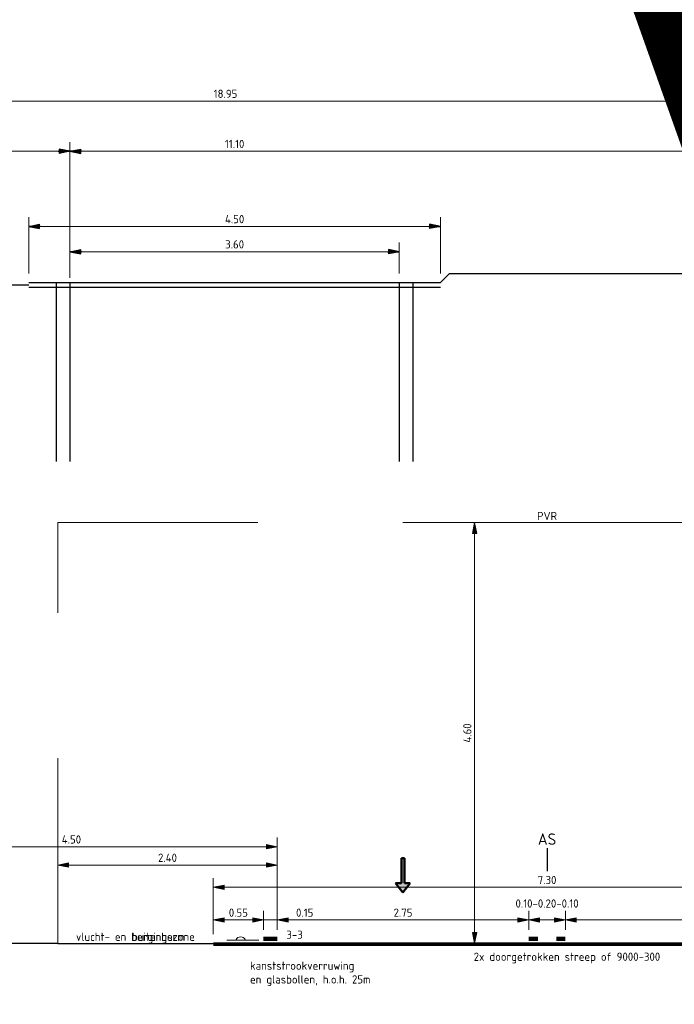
# Model space of a CAD drawing. Header units: metres. Extents: x -699 to 2316, y -1199 to 781.
# Tile 228 of 256: x -26 to -19, y 16 to 27. Entities that reach past the tile are written whole.
import ezdxf
from ezdxf.enums import TextEntityAlignment as Align

# ---------------------------------------------------------------- set-up
doc = ezdxf.new("R2010")
doc.units = ezdxf.units.M
doc.header["$PDMODE"] = 1
doc.linetypes.add('HIDDEN2', pattern=[4.7625, 3.175, -1.5875])
for name, color, linetype, lineweight in [('B-WE-AM-AS_WEG-GD', 10, 'Continuous', 25), ('B-WE-GW-BERM-GD', 90, 'Continuous', 25), ('N-WE-VH-VERHARDING-GD', 252, 'Continuous', 50), ('N-WE-VV-MARKERING-GD', 170, 'Continuous', 50), ('X-XX-AL-M', 7, 'Continuous', 18), ('X-XX-AL-T18', 10, 'Continuous', 18), ('X-XX-AL-T25', 7, 'Continuous', 25)]:
    doc.layers.add(name, color=color, linetype=linetype, lineweight=lineweight)
doc.layers.add('X-XX-AL-TEKENBLAD_VIEWPORT-G', color=7, linetype='Continuous', lineweight=18, plot=False)
doc.styles.add('NLCS-ISO Standaard', font='NLCS-ISO.ttf')
doc.linetypes.add('ZIGZAG', pattern='A,0.00254,-5.08,[131,ltypeshp.shx,S=5.08,R=0,X=-5.08,Y=0],-10.16,[131,ltypeshp.shx,S=5.08,R=180,X=5.08,Y=0],-5.08', length=20.32254)
doc.dimstyles.new('NLCS-T18-Pijl-ANNOTATIVE-A', dxfattribs={"dimtxt": 1.8, "dimasz": 1.35, "dimexe": 2, "dimexo": 2, "dimgap": 0.7, "dimtad": 1, "dimlfac": -1, "dimzin": 0, "dimdsep": 46, "dimtxsty": 'NLCS-ISO Standaard', "dimblk": 'Pijl', "dimblk1": 'Pijl', "dimblk2": 'Pijl', "dimcen": 2.5, "dimdle": 2, "dimclrd": 256, "dimclre": 256, "dimclrt": 256, "dimadec": 0, "dimazin": 0, "dimtfac": 1, "dimtofl": 0, "dimtmove": 0, "dimatfit": 3, "dimldrblk": 'Pijl', "dimfxl": 1, "dimtolj": 1, "dimtzin": 0, "dimlwd": 18, "dimlwe": 18, "dimarcsym": 0})

# ---------------------------------------------------------------- blocks, each defined once
blk = doc.blocks.new('Pijl')
h = blk.add_hatch(color=256)
h.paths.add_polyline_path([(0, 0), (-1.75, 0.35), (-1.75, 0)])
h.paths.add_polyline_path([(-1.75, 0), (-1.75, -0.35), (0, 0)])
for p, q in [((-1.9, 0), (0, 0)), ((0, 0), (-1.75, 0.35)), ((-1.75, 0.35), (-1.75, -0.35)), ((0, 0), (-1.75, -0.35))]:
    blk.add_line(p, q)
blk = doc.blocks.new('*D1113')
at = {"lineweight": 18, "transparency": 16777216}
for p, q in [((-26.181, 23.736), (-26.181, 24.349)), ((-21.681, 23.736), (-21.681, 24.349)), ((-26.113, 24.249), (-21.748, 24.249))]:
    blk.add_line(p, q, dxfattribs=at)
at = {"layer": 'Defpoints', "color": 0, "transparency": 16777216}
for p in [(-21.681, 24.249), (-26.181, 23.636), (-21.681, 23.636)]:
    blk.add_point(p, dxfattribs=at)
at = {"lineweight": 18, "transparency": 16777216, "xscale": 0.0675, "yscale": 0.0675, "zscale": 0.0675, "rotation": 180}
blk.add_blockref('Pijl', (-26.181, 24.249), dxfattribs=at)
at = {"lineweight": 18, "transparency": 16777216, "xscale": 0.0675, "yscale": 0.0675, "zscale": 0.0675}
blk.add_blockref('Pijl', (-21.681, 24.249), dxfattribs=at)
at = {"transparency": 16777216, "insert": (-23.931, 24.329), "char_height": 0.09, "attachment_point": 5, "style": 'NLCS-ISO Standaard'}
blk.add_mtext('\\A1;4.50', dxfattribs=at)
blk = doc.blocks.new('*D1114')
at = {"lineweight": 18, "transparency": 16777216}
for p, q in [((-25.731, 23.736), (-25.731, 24.073)), ((-22.131, 23.736), (-22.131, 24.073)), ((-25.663, 23.973), (-22.198, 23.973))]:
    blk.add_line(p, q, dxfattribs=at)
at = {"layer": 'Defpoints', "color": 0, "transparency": 16777216}
for p in [(-22.131, 23.973), (-25.731, 23.636), (-22.131, 23.636)]:
    blk.add_point(p, dxfattribs=at)
at = {"lineweight": 18, "transparency": 16777216, "xscale": 0.0675, "yscale": 0.0675, "zscale": 0.0675, "rotation": 180}
blk.add_blockref('Pijl', (-25.731, 23.973), dxfattribs=at)
at = {"lineweight": 18, "transparency": 16777216, "xscale": 0.0675, "yscale": 0.0675, "zscale": 0.0675}
blk.add_blockref('Pijl', (-22.131, 23.973), dxfattribs=at)
at = {"transparency": 16777216, "insert": (-23.931, 24.053), "char_height": 0.09, "attachment_point": 5, "style": 'NLCS-ISO Standaard'}
blk.add_mtext('\\A1;3.60', dxfattribs=at)
blk = doc.blocks.new('*D1117')
at = {"lineweight": 18, "transparency": 16777216}
for p, q in [((-31.531, 23.776), (-31.531, 25.719)), ((-31.463, 25.619), (-12.648, 25.619)), ((-12.581, 23.826), (-12.581, 25.719))]:
    blk.add_line(p, q, dxfattribs=at)
at = {"layer": 'Defpoints', "color": 0, "transparency": 16777216}
for p in [(-12.581, 25.619), (-12.581, 23.726), (-31.531, 23.676)]:
    blk.add_point(p, dxfattribs=at)
at = {"lineweight": 18, "transparency": 16777216, "xscale": 0.0675, "yscale": 0.0675, "zscale": 0.0675, "rotation": 180}
blk.add_blockref('Pijl', (-31.531, 25.619), dxfattribs=at)
at = {"lineweight": 18, "transparency": 16777216, "xscale": 0.0675, "yscale": 0.0675, "zscale": 0.0675}
blk.add_blockref('Pijl', (-12.581, 25.619), dxfattribs=at)
at = {"transparency": 16777216, "insert": (-24.031, 25.699), "char_height": 0.09, "attachment_point": 5, "style": 'NLCS-ISO Standaard'}
blk.add_mtext('\\A1;18.95', dxfattribs=at)
blk = doc.blocks.new('*D1118')
at = {"lineweight": 18, "transparency": 16777216}
for p, q in [((-25.731, 23.686), (-25.731, 25.171)), ((-14.631, 23.736), (-14.631, 25.171)), ((-25.663, 25.071), (-14.698, 25.071))]:
    blk.add_line(p, q, dxfattribs=at)
at = {"layer": 'Defpoints', "color": 0, "transparency": 16777216}
for p in [(-14.631, 25.071), (-25.731, 23.586), (-14.631, 23.636)]:
    blk.add_point(p, dxfattribs=at)
at = {"lineweight": 18, "transparency": 16777216, "xscale": 0.0675, "yscale": 0.0675, "zscale": 0.0675, "rotation": 180}
blk.add_blockref('Pijl', (-25.731, 25.071), dxfattribs=at)
at = {"lineweight": 18, "transparency": 16777216, "xscale": 0.0675, "yscale": 0.0675, "zscale": 0.0675}
blk.add_blockref('Pijl', (-14.631, 25.071), dxfattribs=at)
at = {"transparency": 16777216, "insert": (-23.931, 25.151), "char_height": 0.09, "attachment_point": 5, "style": 'NLCS-ISO Standaard'}
blk.add_mtext('\\A1;11.10', dxfattribs=at)
blk = doc.blocks.new('*D1120')
at = {"lineweight": 18, "transparency": 16777216}
for p, q in [((-27.356, 23.736), (-27.356, 25.171)), ((-25.731, 23.686), (-25.731, 25.171)), ((-25.798, 25.071), (-27.288, 25.071))]:
    blk.add_line(p, q, dxfattribs=at)
at = {"layer": 'Defpoints', "color": 0, "transparency": 16777216}
for p in [(-27.356, 25.071), (-27.356, 23.636), (-25.731, 23.586)]:
    blk.add_point(p, dxfattribs=at)
at = {"lineweight": 18, "transparency": 16777216, "xscale": 0.0675, "yscale": 0.0675, "zscale": 0.0675, "rotation": 180}
blk.add_blockref('Pijl', (-27.356, 25.071), dxfattribs=at)
at = {"lineweight": 18, "transparency": 16777216, "xscale": 0.0675, "yscale": 0.0675, "zscale": 0.0675}
blk.add_blockref('Pijl', (-25.731, 25.071), dxfattribs=at)
at = {"transparency": 16777216, "insert": (-26.543, 25.151), "char_height": 0.09, "attachment_point": 5, "style": 'NLCS-ISO Standaard'}
blk.add_mtext('\\A1;1.63', dxfattribs=at)
blk = doc.blocks.new('*D1168')
at = {"layer": 'Defpoints', "color": 0, "transparency": 16777216}
for p in [(-17.565, 16.667), (-20.315, 16.461), (-17.565, 16.461)]:
    blk.add_point(p, dxfattribs=at)
at = {"layer": 'X-XX-AL-M', "lineweight": 18, "transparency": 16777216}
for p, q in [((-20.315, 16.561), (-20.315, 16.767)), ((-17.565, 16.561), (-17.565, 16.767)), ((-20.248, 16.667), (-17.633, 16.667))]:
    blk.add_line(p, q, dxfattribs=at)
at = {"layer": 'X-XX-AL-M', "lineweight": 18, "transparency": 16777216, "xscale": 0.0675, "yscale": 0.0675, "zscale": 0.0675, "rotation": 180}
blk.add_blockref('Pijl', (-20.315, 16.667), dxfattribs=at)
at = {"layer": 'X-XX-AL-M', "lineweight": 18, "transparency": 16777216, "xscale": 0.0675, "yscale": 0.0675, "zscale": 0.0675}
blk.add_blockref('Pijl', (-17.565, 16.667), dxfattribs=at)
at = {"layer": 'X-XX-AL-M', "transparency": 16777216, "insert": (-18.94, 16.747), "char_height": 0.09, "attachment_point": 5, "style": 'NLCS-ISO Standaard'}
blk.add_mtext('\\A1;2.75', dxfattribs=at)
blk = doc.blocks.new('*D1167')
at = {"layer": 'Defpoints', "color": 0, "transparency": 16777216}
for p in [(-20.715, 16.667), (-23.465, 16.461), (-20.715, 16.461)]:
    blk.add_point(p, dxfattribs=at)
at = {"layer": 'X-XX-AL-M', "lineweight": 18, "transparency": 16777216}
for p, q in [((-23.465, 16.561), (-23.465, 16.767)), ((-20.715, 16.561), (-20.715, 16.767)), ((-23.398, 16.667), (-20.783, 16.667))]:
    blk.add_line(p, q, dxfattribs=at)
at = {"layer": 'X-XX-AL-M', "lineweight": 18, "transparency": 16777216, "xscale": 0.0675, "yscale": 0.0675, "zscale": 0.0675, "rotation": 180}
blk.add_blockref('Pijl', (-23.465, 16.667), dxfattribs=at)
at = {"layer": 'X-XX-AL-M', "lineweight": 18, "transparency": 16777216, "xscale": 0.0675, "yscale": 0.0675, "zscale": 0.0675}
blk.add_blockref('Pijl', (-20.715, 16.667), dxfattribs=at)
at = {"layer": 'X-XX-AL-M', "transparency": 16777216, "insert": (-22.09, 16.747), "char_height": 0.09, "attachment_point": 5, "style": 'NLCS-ISO Standaard'}
blk.add_mtext('\\A1;2.75', dxfattribs=at)
blk = doc.blocks.new('*D1166')
at = {"layer": 'Defpoints', "color": 0, "transparency": 16777216}
for p in [(-23.465, 16.667), (-23.615, 16.461), (-23.465, 16.461)]:
    blk.add_point(p, dxfattribs=at)
at = {"layer": 'X-XX-AL-M', "lineweight": 18, "transparency": 16777216}
for p, q in [((-23.615, 16.561), (-23.615, 16.767)), ((-23.465, 16.561), (-23.465, 16.767)), ((-23.683, 16.667), (-23.75, 16.667)), ((-23.615, 16.667), (-23.465, 16.667)), ((-23.04, 16.667), (-23.465, 16.667)), ((-23.398, 16.667), (-23.33, 16.667))]:
    blk.add_line(p, q, dxfattribs=at)
at = {"layer": 'X-XX-AL-M', "lineweight": 18, "transparency": 16777216, "xscale": 0.0675, "yscale": 0.0675, "zscale": 0.0675}
blk.add_blockref('Pijl', (-23.615, 16.667), dxfattribs=at)
at = {"layer": 'X-XX-AL-M', "lineweight": 18, "transparency": 16777216, "xscale": 0.0675, "yscale": 0.0675, "zscale": 0.0675, "rotation": 180}
blk.add_blockref('Pijl', (-23.465, 16.667), dxfattribs=at)
at = {"layer": 'X-XX-AL-M', "transparency": 16777216, "insert": (-23.165, 16.747), "char_height": 0.09, "attachment_point": 5, "style": 'NLCS-ISO Standaard'}
blk.add_mtext('\\A1;0.15', dxfattribs=at)
blk = doc.blocks.new('*D1165')
at = {"layer": 'Defpoints', "color": 0, "transparency": 16777216}
for p in [(-23.615, 16.667), (-24.165, 16.411), (-23.615, 16.461)]:
    blk.add_point(p, dxfattribs=at)
at = {"layer": 'X-XX-AL-M', "lineweight": 18, "transparency": 16777216}
for p, q in [((-24.165, 16.511), (-24.165, 16.767)), ((-23.615, 16.561), (-23.615, 16.767)), ((-24.098, 16.667), (-23.683, 16.667))]:
    blk.add_line(p, q, dxfattribs=at)
at = {"layer": 'X-XX-AL-M', "lineweight": 18, "transparency": 16777216, "xscale": 0.0675, "yscale": 0.0675, "zscale": 0.0675, "rotation": 180}
blk.add_blockref('Pijl', (-24.165, 16.667), dxfattribs=at)
at = {"layer": 'X-XX-AL-M', "lineweight": 18, "transparency": 16777216, "xscale": 0.0675, "yscale": 0.0675, "zscale": 0.0675}
blk.add_blockref('Pijl', (-23.615, 16.667), dxfattribs=at)
at = {"layer": 'X-XX-AL-M', "transparency": 16777216, "insert": (-23.89, 16.747), "char_height": 0.09, "attachment_point": 5, "style": 'NLCS-ISO Standaard'}
blk.add_mtext('\\A1;0.55', dxfattribs=at)
blk = doc.blocks.new('*D1164')
at = {"layer": 'Defpoints', "color": 0, "transparency": 16777216}
for p in [(-16.865, 17.024), (-24.165, 16.411), (-16.865, 16.411)]:
    blk.add_point(p, dxfattribs=at)
at = {"layer": 'X-XX-AL-M', "lineweight": 18, "transparency": 16777216}
for p, q in [((-24.165, 16.511), (-24.165, 17.124)), ((-16.865, 16.511), (-16.865, 17.124)), ((-24.098, 17.024), (-16.933, 17.024))]:
    blk.add_line(p, q, dxfattribs=at)
at = {"layer": 'X-XX-AL-M', "lineweight": 18, "transparency": 16777216, "xscale": 0.0675, "yscale": 0.0675, "zscale": 0.0675, "rotation": 180}
blk.add_blockref('Pijl', (-24.165, 17.024), dxfattribs=at)
at = {"layer": 'X-XX-AL-M', "lineweight": 18, "transparency": 16777216, "xscale": 0.0675, "yscale": 0.0675, "zscale": 0.0675}
blk.add_blockref('Pijl', (-16.865, 17.024), dxfattribs=at)
at = {"layer": 'X-XX-AL-M', "transparency": 16777216, "insert": (-20.515, 17.104), "char_height": 0.09, "attachment_point": 5, "style": 'NLCS-ISO Standaard'}
blk.add_mtext('\\A1;7.30', dxfattribs=at)
blk = doc.blocks.new('*D1161')
at = {"layer": 'Defpoints', "color": 0, "transparency": 16777216}
for p in [(-20.315, 16.667), (-20.715, 16.461), (-20.315, 16.461)]:
    blk.add_point(p, dxfattribs=at)
at = {"layer": 'X-XX-AL-M', "lineweight": 18, "transparency": 16777216}
for p, q in [((-20.715, 16.561), (-20.715, 16.767)), ((-20.315, 16.561), (-20.315, 16.767)), ((-20.648, 16.667), (-20.383, 16.667))]:
    blk.add_line(p, q, dxfattribs=at)
at = {"layer": 'X-XX-AL-M', "lineweight": 18, "transparency": 16777216, "xscale": 0.0675, "yscale": 0.0675, "zscale": 0.0675, "rotation": 180}
blk.add_blockref('Pijl', (-20.715, 16.667), dxfattribs=at)
at = {"layer": 'X-XX-AL-M', "lineweight": 18, "transparency": 16777216, "xscale": 0.0675, "yscale": 0.0675, "zscale": 0.0675}
blk.add_blockref('Pijl', (-20.315, 16.667), dxfattribs=at)
at = {"layer": 'X-XX-AL-M', "transparency": 16777216, "insert": (-20.515, 16.847), "char_height": 0.09, "attachment_point": 5, "style": 'NLCS-ISO Standaard'}
blk.add_mtext('\\A1;0.10-0.20-0.10', dxfattribs=at)
blk = doc.blocks.new('50001005')
for p, q in [((-0.002, -0.079), (0.002, 0.079)), ((0.002, 0.079), (5.439, 0.078)), ((5.439, 0.388), (7.486, 0.003)), ((7.486, 0.003), (5.439, -0.398)), ((5.439, -0.084), (-0.002, -0.079))]:
    blk.add_line(p, q)
for points in [[(5.439, 0.388), (5.439, 0.078)], [(7.419, 0.001), (7.419, 0.001), (7.419, 0.001), (7.419, 0.001), (7.419, 0.001), (7.419, 0.001)], [(7.419, 0.001), (7.419, 0.001), (7.419, 0.001), (7.419, 0.001), (7.419, 0.001)], [(7.419, 0.001), (7.419, 0.001), (7.419, 0.001), (7.419, 0.001), (7.419, 0.001), (7.419, 0.001)], [(5.439, -0.084), (5.439, -0.398)]]:
    blk.add_lwpolyline(points)
for points in [[(5.439, 0.078), (5.439, -0.084), (0.002, 0.079), (-0.002, -0.079)], [(7.486, 0.003), (5.439, 0.388), (5.439, -0.398)]]:
    blk.add_solid(points)
blk = doc.blocks.new('*D1156')
at = {"layer": 'Defpoints', "color": 0, "transparency": 16777216}
for p in [(-21.307, 21.011), (-21.307, 21.011), (-21.307, 16.411)]:
    blk.add_point(p, dxfattribs=at)
at = {"layer": 'X-XX-AL-M', "lineweight": 18, "transparency": 16777216}
blk.add_line((-21.307, 16.479), (-21.307, 20.944), dxfattribs=at)
at = {"layer": 'X-XX-AL-M', "lineweight": 18, "transparency": 16777216, "xscale": 0.0675, "yscale": 0.0675, "zscale": 0.0675}
for p, rotation in [((-21.307, 21.011), 90), ((-21.307, 16.411), 270)]:
    blk.add_blockref('Pijl', p, dxfattribs=dict(at, rotation=rotation))
at = {"layer": 'X-XX-AL-M', "transparency": 16777216, "insert": (-21.387, 18.711), "char_height": 0.09, "attachment_point": 5, "rotation": 90, "style": 'NLCS-ISO Standaard'}
blk.add_mtext('\\A1;4.60', dxfattribs=at)
blk = doc.blocks.new('*D1153')
at = {"layer": 'Defpoints', "color": 0, "transparency": 16777216}
for p in [(-23.465, 17.267), (-25.865, 16.411), (-23.465, 16.461)]:
    blk.add_point(p, dxfattribs=at)
at = {"layer": 'X-XX-AL-M', "lineweight": 18, "transparency": 16777216}
for p, q in [((-25.865, 16.511), (-25.865, 17.367)), ((-23.465, 16.561), (-23.465, 17.367)), ((-25.798, 17.267), (-23.533, 17.267))]:
    blk.add_line(p, q, dxfattribs=at)
at = {"layer": 'X-XX-AL-M', "lineweight": 18, "transparency": 16777216, "xscale": 0.0675, "yscale": 0.0675, "zscale": 0.0675, "rotation": 180}
blk.add_blockref('Pijl', (-25.865, 17.267), dxfattribs=at)
at = {"layer": 'X-XX-AL-M', "lineweight": 18, "transparency": 16777216, "xscale": 0.0675, "yscale": 0.0675, "zscale": 0.0675}
blk.add_blockref('Pijl', (-23.465, 17.267), dxfattribs=at)
at = {"layer": 'X-XX-AL-M', "transparency": 16777216, "insert": (-24.665, 17.347), "char_height": 0.09, "attachment_point": 5, "style": 'NLCS-ISO Standaard'}
blk.add_mtext('\\A1;2.40', dxfattribs=at)
blk = doc.blocks.new('*D1152')
at = {"layer": 'Defpoints', "color": 0, "transparency": 16777216}
for p in [(-23.465, 17.467), (-27.965, 16.411), (-23.465, 16.461)]:
    blk.add_point(p, dxfattribs=at)
at = {"layer": 'X-XX-AL-M', "lineweight": 18, "transparency": 16777216}
for p, q in [((-27.965, 16.511), (-27.965, 17.567)), ((-23.465, 16.561), (-23.465, 17.567)), ((-27.898, 17.467), (-23.533, 17.467))]:
    blk.add_line(p, q, dxfattribs=at)
at = {"layer": 'X-XX-AL-M', "lineweight": 18, "transparency": 16777216, "xscale": 0.0675, "yscale": 0.0675, "zscale": 0.0675, "rotation": 180}
blk.add_blockref('Pijl', (-27.965, 17.467), dxfattribs=at)
at = {"layer": 'X-XX-AL-M', "lineweight": 18, "transparency": 16777216, "xscale": 0.0675, "yscale": 0.0675, "zscale": 0.0675}
blk.add_blockref('Pijl', (-23.465, 17.467), dxfattribs=at)
at = {"layer": 'X-XX-AL-M', "transparency": 16777216, "insert": (-25.715, 17.547), "char_height": 0.09, "attachment_point": 5, "style": 'NLCS-ISO Standaard'}
blk.add_mtext('\\A1;4.50', dxfattribs=at)

msp = doc.modelspace()

# ---------------------------------------------------------------- linework, layer by layer
for p, q in [((-21.6808, 23.6358), (-21.5808, 23.7358)), ((-21.5808, 23.7358), (-18.7808, 23.7358)), ((-26.1808, 23.6058), (-26.3808, 23.6058)), ((-26.1808, 23.6358), (-21.6808, 23.6358)), ((-26.1808, 23.5858), (-21.6808, 23.5858)), ((-25.8808, 23.6358), (-25.8808, 21.6791)), ((-25.7308, 23.6358), (-25.7308, 21.6791)), ((-22.1308, 23.6358), (-22.1308, 21.6791)), ((-21.9808, 23.6358), (-21.9808, 21.6791))]:
    msp.add_line(p, q)
at = {"layer": 'B-WE-AM-AS_WEG-GD'}
msp.add_line((-20.5153, 17.451), (-20.5153, 17.2012), dxfattribs=at)
at = {"layer": 'B-WE-GW-BERM-GD'}
for q in [(-27.9653, 16.4112), (-24.1653, 16.4112)]:
    msp.add_line((-25.8653, 16.4112), q, dxfattribs=at)
at = {"layer": 'N-WE-VH-VERHARDING-GD', "linetype": 'HIDDEN2', "lineweight": 5, "flags": 128}
msp.add_lwpolyline([(-25.8653, 16.4112), (-15.1653, 16.4112), (-15.1653, 21.0112), (-25.8653, 21.0112)], close=True, dxfattribs=at)
at = {"layer": 'N-WE-VH-VERHARDING-GD', "const_width": 0.04, "flags": 128}
msp.add_lwpolyline([(-24.1653, 16.4012), (-16.8653, 16.4012)], dxfattribs=at)
at = {"layer": 'N-WE-VV-MARKERING-GD', "color": 6, "linetype": 'ZIGZAG', "lineweight": 9, "ltscale": 0.05}
msp.add_line((-24.0153, 16.4462), (-23.6653, 16.4462), dxfattribs=at)
at = {"layer": 'N-WE-VV-MARKERING-GD', "const_width": 0.05, "flags": 128}
for points in [[(-23.6153, 16.4612), (-23.4653, 16.4612)], [(-20.7153, 16.4612), (-20.6153, 16.4612)], [(-20.4153, 16.4612), (-20.3153, 16.4612)]]:
    msp.add_lwpolyline(points, dxfattribs=at)
at = {"layer": 'N-WE-VV-MARKERING-GD', "color": 1, "lineweight": 18, "ltscale": 0.25}
msp.add_arc((-23.8653, 16.4262), 0.0567, 28.07249, 151.92751, dxfattribs=at)

# ---------------------------------------------------------------- block references
at = {"layer": 'N-WE-VV-MARKERING-GD', "xscale": 0.05000000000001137, "yscale": 0.1999999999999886, "zscale": 0.025, "rotation": 270}
msp.add_blockref('50001005', (-22.0911, 17.3417), dxfattribs=at)

# ---------------------------------------------------------------- texts
at = {"layer": 'X-XX-AL-T18', "style": 'NLCS-ISO Standaard'}
for s, p in [('PVR', (-20.5153, 21.0112)), ('vlucht- en bergingszone', (-25.0153, 16.4112)), ('buitenberm', (-24.7653, 16.4112))]:
    msp.add_text(s, height=0.09, dxfattribs=at).set_placement(p, align=Align.BOTTOM_CENTER)
for s, p in [('3-3', (-23.3653, 16.4612)), ('2x doorgetrokken streep of 9000-300', (-21.3172, 16.22))]:
    msp.add_text(s, height=0.09, dxfattribs=at).set_placement(p)
at = {"layer": 'X-XX-AL-T25', "style": 'NLCS-ISO Standaard'}
msp.add_text('AS', height=0.125, dxfattribs=at).set_placement((-20.5153, 17.451), align=Align.BOTTOM_CENTER)
at = {"layer": 'X-XX-AL-T25', "insert": (-23.7628, 15.9449), "char_height": 0.09, "attachment_point": 7, "style": 'NLCS-ISO Standaard', "bg_fill": 3, "box_fill_scale": 1.1, "bg_fill_color": 256, "bg_fill_transparency": 0}
msp.add_mtext('kanststrookverruwing\\Pen glasbollen, h.o.h. 25m', dxfattribs=at)

# ---------------------------------------------------------------- dimensions: what is measured, and where the dimension line sits
for base, p1, p2, picture, middle in [((-12.5808, 25.6193), (-31.5308, 23.6758), (-12.5808, 23.7258), '*D1117', (-24.0308, 25.6193)), ((-27.3558229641, 25.0714196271), (-25.7308229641, 23.5858119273), (-27.3558229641, 23.6358119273), '*D1120', (-26.5433229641, 25.0714196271)), ((-14.6308, 25.0714), (-25.7308, 23.5858), (-14.6308, 23.6358), '*D1118', (-23.9308, 25.0714)), ((-21.6808, 24.2486), (-26.1808, 23.6358), (-21.6808, 23.6358), '*D1113', (-23.9308, 24.2486)), ((-22.1308, 23.9732), (-25.7308, 23.6358), (-22.1308, 23.6358), '*D1114', (-23.9308, 23.9732))]:
    dim = msp.add_linear_dim(base=base, p1=p1, p2=p2, dimstyle='NLCS-T18-Pijl-ANNOTATIVE-A', override={"dimscale": 0.05})
    dim.commit()
    dim.dimension.update_dxf_attribs({"geometry": picture, "text_midpoint": middle, "dimtype": 160})
at = {"layer": 'X-XX-AL-M'}
for base, p1, p2, angle, picture, middle in [((-21.3065, 21.0112), (-21.3065, 16.4112), (-21.3065, 21.0112), 270, '*D1156', (-21.3865, 18.7112)), ((-23.4653, 17.4674), (-27.9653, 16.4112), (-23.4653, 16.4612), 180, '*D1152', (-25.7153, 17.5474)), ((-23.4653, 17.2674), (-25.8653, 16.4112), (-23.4653, 16.4612), 180, '*D1153', (-24.6653, 17.3474))]:
    dim = msp.add_linear_dim(base=base, p1=p1, p2=p2, angle=angle, dimstyle='NLCS-T18-Pijl-ANNOTATIVE-A', override={"dimscale": 0.05}, dxfattribs=at)
    dim.commit()
    dim.dimension.update_dxf_attribs({"geometry": picture, "text_midpoint": middle})
for base, p1, p2, override, picture, middle in [((-16.8653, 17.0239), (-24.1653, 16.4112), (-16.8653, 16.4112), {"dimscale": 0.05, "dimtix": 0, "dimtofl": 0, "dimtmove": 0, "dimatfit": 3}, '*D1164', (-20.5153, 17.0239)), ((-23.4653, 16.6674), (-23.6153, 16.4612), (-23.4653, 16.4612), {"dimscale": 0.05, "dimtix": 0, "dimtofl": 0, "dimtmove": 1, "dimatfit": 3}, '*D1166', (-23.1653, 16.6674))]:
    dim = msp.add_linear_dim(base=base, p1=p1, p2=p2, dimstyle='NLCS-T18-Pijl-ANNOTATIVE-A', override=override, dxfattribs=at)
    dim.commit()
    dim.dimension.update_dxf_attribs({"geometry": picture, "text_midpoint": middle, "dimtype": 160})
dim = msp.add_linear_dim(base=(-20.3153, 16.6674), p1=(-20.7153, 16.4612), p2=(-20.3153, 16.4612), text='0.10-0.20-0.10', dimstyle='NLCS-T18-Pijl-ANNOTATIVE-A', override={"dimscale": 0.05, "dimtix": 0, "dimtofl": 0, "dimtmove": 1, "dimatfit": 3}, dxfattribs=at)
dim.commit()
dim.dimension.update_dxf_attribs({"geometry": '*D1161', "text_midpoint": (-20.5153, 16.7674), "dimtype": 160})
for base, p1, p2, override, picture, middle in [((-23.6153, 16.6674), (-24.1653, 16.4112), (-23.6153, 16.4612), {"dimscale": 0.05, "dimtix": 0, "dimtofl": 0, "dimtmove": 0, "dimatfit": 3}, '*D1165', (-23.8903, 16.7474)), ((-20.7153, 16.6674), (-23.4653, 16.4612), (-20.7153, 16.4612), {"dimscale": 0.05, "dimtix": 0, "dimtofl": 0, "dimtmove": 1, "dimatfit": 3}, '*D1167', (-22.0903, 16.7474)), ((-17.5653, 16.6674), (-20.3153, 16.4612), (-17.5653, 16.4612), {"dimscale": 0.05, "dimtix": 0, "dimtofl": 0, "dimtmove": 1, "dimatfit": 3}, '*D1168', (-18.9403, 16.7474))]:
    dim = msp.add_linear_dim(base=base, p1=p1, p2=p2, dimstyle='NLCS-T18-Pijl-ANNOTATIVE-A', override=override, dxfattribs=at)
    dim.commit()
    dim.dimension.update_dxf_attribs({"geometry": picture, "text_midpoint": middle})

# ---------------------------------------------------------------- next in the draw order: linework, layer by layer
at = {"layer": 'X-XX-AL-TEKENBLAD_VIEWPORT-G', "color": 40, "const_width": 1}
msp.add_lwpolyline([(-42.366, 92.2398), (-6.9485, -7.4286)], dxfattribs=at)

doc.saveas('drawing.dxf')
